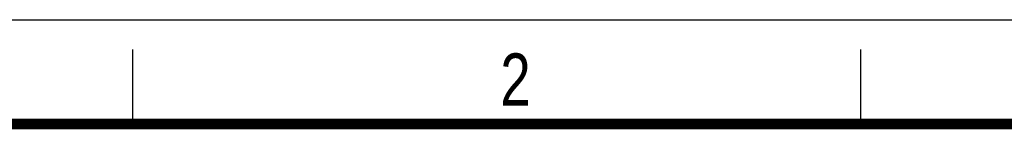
# Model space of a CAD drawing. Header units: millimetres. Extents: x 0 to 210, y 0 to 297.
# Tile 27 of 30: x 48 to 115, y 290 to 297. Entities that reach past the tile are written whole.
import ezdxf

# ---------------------------------------------------------------- set-up
doc = ezdxf.new("R2010")
doc.units = ezdxf.units.MM
doc.header["$LTSCALE"] = 19.36
doc.layers.get('0').update_dxf_attribs({"linetype": 'CONTINUOUS'})
doc.styles.add('TEXTSTYLE_2', font='txt', dxfattribs={"width": 0.75})

msp = doc.modelspace()

# ---------------------------------------------------------------- linework, layer by layer
at = {"color": 2, "linetype": 'CONTINUOUS'}
for p, q in [((0, 297), (210, 297)), ((56, 290), (56, 295)), ((105, 290), (105, 295))]:
    msp.add_line(p, q, dxfattribs=at)
at = {"color": 7, "linetype": 'CONTINUOUS', "const_width": 0.7}
msp.add_lwpolyline([(7, 290), (203, 290)], dxfattribs=at)

# ---------------------------------------------------------------- texts
at = {"color": 5, "linetype": 'CONTINUOUS', "style": 'TEXTSTYLE_2', "width": 0.785714}
msp.add_text('2', height=3.5, dxfattribs=at).set_placement((80.7314, 291.2396))

doc.saveas('drawing.dxf')
